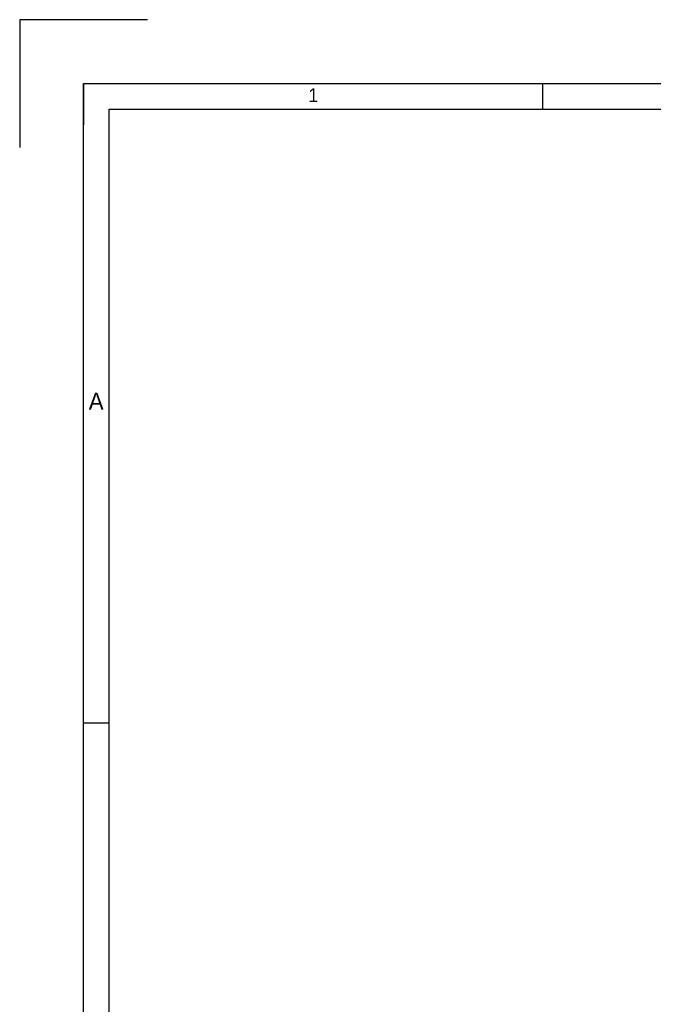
# Model space of a CAD drawing. Header units: millimetres. Extents: x 601 to 2924, y 6 to 1830.
# Tile 8 of 23: x 601 to 988, y 1047 to 1649. Entities that reach past the tile are written whole.
import ezdxf

# ---------------------------------------------------------------- set-up
doc = ezdxf.new("R2010")
doc.units = ezdxf.units.MM
doc.layers.add('圖框', color=7, linetype='Continuous')
doc.styles.add('文字', font='PMingLiU.ttf')

msp = doc.modelspace()

# ---------------------------------------------------------------- linework, layer by layer
at = {"layer": '圖框'}
for p, q in [((678.862, 1648.893), (600.634, 1648.893)), ((600.634, 1648.893), (600.634, 1570.665)), ((639.748, 1609.779), (639.748, 1584.639)), ((920.39, 1609.779), (920.39, 1594.134)), ((655.394, 1218.64), (639.748, 1218.64))]:
    msp.add_line(p, q, dxfattribs=at)
for points in [[(639.748, 1609.779), (2884.887, 1609.779), (2884.887, 45.223), (639.748, 45.223)], [(655.394, 1594.134), (2869.241, 1594.134), (2869.241, 60.868), (655.394, 60.868)]]:
    msp.add_lwpolyline(points, close=True, dxfattribs=at)

# ---------------------------------------------------------------- texts
at = {"layer": '圖框', "style": '文字'}
for s, height, p in [('1', 8.345, (777.159, 1598.53)), ('A', 10.432, (642.852, 1410.348))]:
    msp.add_text(s, height=height, dxfattribs=at).set_placement(p)

doc.saveas('drawing.dxf')
